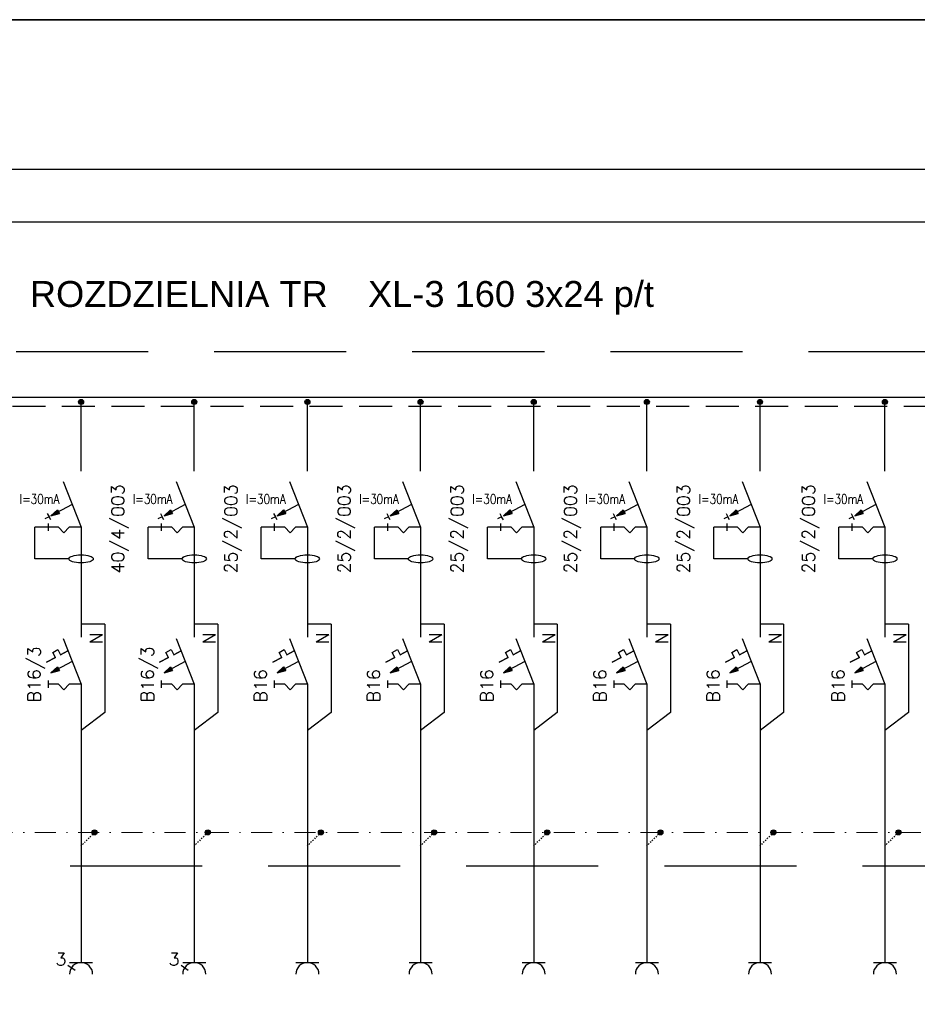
# Model space of a CAD drawing. Header units: metres. Extents: x 5550977 to 5551430, y 5960597 to 5960782.
# Tile 16 of 17: x 5551296 to 5551364, y 5960690 to 5960764. Entities that reach past the tile are written whole.
import ezdxf

# ---------------------------------------------------------------- set-up
doc = ezdxf.new("R2010")
doc.units = ezdxf.units.M
doc.header["$MEASUREMENT"] = 0
doc.linetypes.add('DASHED', pattern=[0.75, 0.5, -0.25])
doc.linetypes.add('JH_DOBRA_BUDYNEK_18_04_23$0$zagosp Zbójnicka NOWE$0$POL-01000-BG-1A(TYPE B)$0$DASHDOT2', pattern=[0.0128, 0.00635, -0.003175, 0.0001, -0.003175])
for name, color, linetype, lineweight in [('# elektryka', 102, 'CONTINUOUS', 30), ('$ IE_Instalacje_Elektryczne', 1, 'CONTINUOUS', 30), ('$ IE_Schematy', 7, 'CONTINUOUS', 0), ('podkład', 251, 'CONTINUOUS', 13)]:
    doc.layers.add(name, color=color, linetype=linetype, lineweight=lineweight)
doc.layers.add('$ IE Tabela', color=7, linetype='CONTINUOUS')
doc.layers.add('$ MP tabelki', color=7, linetype='CONTINUOUS')
doc.styles.add('02_DONPL_Floorplan-H_revised$0$Standard', font='arial.ttf')
doc.styles.add('ROMANS', font='romans', dxfattribs={"width": 0.8})

# ---------------------------------------------------------------- blocks, each defined once
blk = doc.blocks.new('a3eee')
at = {"layer": '$ IE Tabela', "color": 7, "lineweight": 30}
for p, q in [((23930.8, 4176.8), (19730.8, 4176.8)), ((23840.8, 4096.8), (19890.8, 4096.8))]:
    blk.add_line(p, q, dxfattribs=at)

msp = doc.modelspace()

# ---------------------------------------------------------------- hatches: boundary and pattern name
at = {"layer": '# elektryka', "linetype": 'Continuous', "ltscale": 3}
h = msp.add_hatch(color=252, dxfattribs=at)
edge = h.paths.add_edge_path()
edge.add_arc((5551300.576, 5960735.232), 0.19, 0, 360)
h = msp.add_hatch(color=252, dxfattribs=at)
edge = h.paths.add_edge_path()
edge.add_arc((5551309.144, 5960735.232), 0.19, 0, 360)
h = msp.add_hatch(color=252, dxfattribs=at)
edge = h.paths.add_edge_path()
edge.add_arc((5551317.713, 5960735.232), 0.19, 0, 360)
h = msp.add_hatch(color=252, dxfattribs=at)
edge = h.paths.add_edge_path()
edge.add_arc((5551326.281, 5960735.232), 0.19, 0, 360)
h = msp.add_hatch(color=252, dxfattribs=at)
edge = h.paths.add_edge_path()
edge.add_arc((5551334.849, 5960735.232), 0.19, 0, 360)
h = msp.add_hatch(color=252, dxfattribs=at)
edge = h.paths.add_edge_path()
edge.add_arc((5551343.417, 5960735.232), 0.19, 0, 360)
h = msp.add_hatch(color=252, dxfattribs=at)
edge = h.paths.add_edge_path()
edge.add_arc((5551351.986, 5960735.232), 0.19, 0, 360)
h = msp.add_hatch(color=252, dxfattribs=at)
edge = h.paths.add_edge_path()
edge.add_arc((5551361.446, 5960735.232), 0.19, 0, 360)
h = msp.add_hatch(color=252, dxfattribs=at)
h.paths.add_polyline_path([(5551298.856, 5960726.917), (5551298.778, 5960727.062), (5551298.286, 5960726.612)])
h.paths.add_polyline_path([(5551298.856, 5960726.917), (5551298.286, 5960726.612), (5551298.934, 5960726.771)])
h = msp.add_hatch(color=252, dxfattribs=at)
h.paths.add_polyline_path([(5551307.424, 5960726.917), (5551307.347, 5960727.062), (5551306.855, 5960726.612)])
h.paths.add_polyline_path([(5551307.424, 5960726.917), (5551306.855, 5960726.612), (5551307.502, 5960726.771)])
h = msp.add_hatch(color=252, dxfattribs=at)
h.paths.add_polyline_path([(5551315.993, 5960726.917), (5551315.915, 5960727.062), (5551315.423, 5960726.612)])
h.paths.add_polyline_path([(5551315.993, 5960726.917), (5551315.423, 5960726.612), (5551316.07, 5960726.771)])
h = msp.add_hatch(color=252, dxfattribs=at)
h.paths.add_polyline_path([(5551324.561, 5960726.917), (5551324.483, 5960727.062), (5551323.991, 5960726.612)])
h.paths.add_polyline_path([(5551324.561, 5960726.917), (5551323.991, 5960726.612), (5551324.639, 5960726.771)])
h = msp.add_hatch(color=252, dxfattribs=at)
h.paths.add_polyline_path([(5551333.129, 5960726.917), (5551333.051, 5960727.062), (5551332.559, 5960726.612)])
h.paths.add_polyline_path([(5551333.129, 5960726.917), (5551332.559, 5960726.612), (5551333.207, 5960726.771)])
h = msp.add_hatch(color=252, dxfattribs=at)
h.paths.add_polyline_path([(5551341.697, 5960726.917), (5551341.62, 5960727.062), (5551341.128, 5960726.612)])
h.paths.add_polyline_path([(5551341.697, 5960726.917), (5551341.128, 5960726.612), (5551341.775, 5960726.771)])
h = msp.add_hatch(color=252, dxfattribs=at)
h.paths.add_polyline_path([(5551350.266, 5960726.917), (5551350.188, 5960727.062), (5551349.696, 5960726.612)])
h.paths.add_polyline_path([(5551350.266, 5960726.917), (5551349.696, 5960726.612), (5551350.343, 5960726.771)])
h = msp.add_hatch(color=252, dxfattribs=at)
h.paths.add_polyline_path([(5551359.726, 5960726.917), (5551359.648, 5960727.062), (5551359.156, 5960726.612)])
h.paths.add_polyline_path([(5551359.726, 5960726.917), (5551359.156, 5960726.612), (5551359.804, 5960726.771)])
h = msp.add_hatch(color=252, dxfattribs=at)
h.paths.add_polyline_path([(5551298.856, 5960715.019), (5551298.778, 5960715.164), (5551298.286, 5960714.714)])
h.paths.add_polyline_path([(5551298.856, 5960715.019), (5551298.286, 5960714.714), (5551298.934, 5960714.874)])
h = msp.add_hatch(color=252, dxfattribs=at)
h.paths.add_polyline_path([(5551307.424, 5960715.019), (5551307.347, 5960715.164), (5551306.855, 5960714.714)])
h.paths.add_polyline_path([(5551307.424, 5960715.019), (5551306.855, 5960714.714), (5551307.502, 5960714.874)])
h = msp.add_hatch(color=252, dxfattribs=at)
h.paths.add_polyline_path([(5551315.993, 5960715.019), (5551315.915, 5960715.164), (5551315.423, 5960714.714)])
h.paths.add_polyline_path([(5551315.993, 5960715.019), (5551315.423, 5960714.714), (5551316.07, 5960714.874)])
h = msp.add_hatch(color=252, dxfattribs=at)
h.paths.add_polyline_path([(5551324.561, 5960715.019), (5551324.483, 5960715.164), (5551323.991, 5960714.714)])
h.paths.add_polyline_path([(5551324.561, 5960715.019), (5551323.991, 5960714.714), (5551324.639, 5960714.874)])
h = msp.add_hatch(color=252, dxfattribs=at)
h.paths.add_polyline_path([(5551333.129, 5960715.019), (5551333.051, 5960715.164), (5551332.559, 5960714.714)])
h.paths.add_polyline_path([(5551333.129, 5960715.019), (5551332.559, 5960714.714), (5551333.207, 5960714.874)])
h = msp.add_hatch(color=252, dxfattribs=at)
h.paths.add_polyline_path([(5551341.697, 5960715.019), (5551341.62, 5960715.164), (5551341.128, 5960714.714)])
h.paths.add_polyline_path([(5551341.697, 5960715.019), (5551341.128, 5960714.714), (5551341.775, 5960714.874)])
h = msp.add_hatch(color=252, dxfattribs=at)
h.paths.add_polyline_path([(5551350.266, 5960715.019), (5551350.188, 5960715.164), (5551349.696, 5960714.714)])
h.paths.add_polyline_path([(5551350.266, 5960715.019), (5551349.696, 5960714.714), (5551350.343, 5960714.874)])
h = msp.add_hatch(color=252, dxfattribs=at)
h.paths.add_polyline_path([(5551359.726, 5960715.019), (5551359.648, 5960715.164), (5551359.156, 5960714.714)])
h.paths.add_polyline_path([(5551359.726, 5960715.019), (5551359.156, 5960714.714), (5551359.804, 5960714.874)])
h = msp.add_hatch(color=252, dxfattribs=at)
edge = h.paths.add_edge_path()
edge.add_arc((5551301.599, 5960702.622), 0.19, 0, 360)
h = msp.add_hatch(color=252, dxfattribs=at)
edge = h.paths.add_edge_path()
edge.add_arc((5551310.167, 5960702.622), 0.19, 0, 360)
h = msp.add_hatch(color=252, dxfattribs=at)
edge = h.paths.add_edge_path()
edge.add_arc((5551318.735, 5960702.622), 0.19, 0, 360)
h = msp.add_hatch(color=252, dxfattribs=at)
edge = h.paths.add_edge_path()
edge.add_arc((5551327.304, 5960702.622), 0.19, 0, 360)
h = msp.add_hatch(color=252, dxfattribs=at)
edge = h.paths.add_edge_path()
edge.add_arc((5551335.872, 5960702.622), 0.19, 0, 360)
h = msp.add_hatch(color=252, dxfattribs=at)
edge = h.paths.add_edge_path()
edge.add_arc((5551344.44, 5960702.622), 0.19, 0, 360)
h = msp.add_hatch(color=252, dxfattribs=at)
edge = h.paths.add_edge_path()
edge.add_arc((5551353.008, 5960702.622), 0.19, 0, 360)
h = msp.add_hatch(color=252, dxfattribs=at)
edge = h.paths.add_edge_path()
edge.add_arc((5551362.469, 5960702.622), 0.19, 0, 360)

# ---------------------------------------------------------------- linework, layer by layer
at = {"layer": '# elektryka', "color": 252, "linetype": 'Continuous', "ltscale": 3}
for p, q in [((5551300.576, 5960730), (5551300.576, 5960735.232)), ((5551309.144, 5960730), (5551309.144, 5960735.232)), ((5551317.713, 5960730), (5551317.713, 5960735.232)), ((5551326.281, 5960730), (5551326.281, 5960735.232)), ((5551334.849, 5960730), (5551334.849, 5960735.232)), ((5551343.417, 5960730), (5551343.417, 5960735.232)), ((5551351.986, 5960730), (5551351.986, 5960735.232)), ((5551361.446, 5960730), (5551361.446, 5960735.232)), ((5551299.212, 5960729.201), (5551300.576, 5960725.743)), ((5551307.78, 5960729.201), (5551309.144, 5960725.743)), ((5551316.349, 5960729.201), (5551317.713, 5960725.743)), ((5551324.917, 5960729.201), (5551326.281, 5960725.743)), ((5551333.485, 5960729.201), (5551334.849, 5960725.743)), ((5551342.053, 5960729.201), (5551343.417, 5960725.743)), ((5551350.622, 5960729.201), (5551351.986, 5960725.743)), ((5551360.082, 5960729.201), (5551361.446, 5960725.743)), ((5551299.894, 5960727.472), (5551298.286, 5960726.612)), ((5551299.894, 5960727.472), (5551298.286, 5960726.612)), ((5551308.462, 5960727.472), (5551306.855, 5960726.612)), ((5551308.462, 5960727.472), (5551306.855, 5960726.612)), ((5551317.031, 5960727.472), (5551315.423, 5960726.612)), ((5551317.031, 5960727.472), (5551315.423, 5960726.612)), ((5551325.599, 5960727.472), (5551323.991, 5960726.612)), ((5551325.599, 5960727.472), (5551323.991, 5960726.612)), ((5551334.167, 5960727.472), (5551332.559, 5960726.612)), ((5551334.167, 5960727.472), (5551332.559, 5960726.612)), ((5551342.735, 5960727.472), (5551341.128, 5960726.612)), ((5551342.735, 5960727.472), (5551341.128, 5960726.612)), ((5551351.304, 5960727.472), (5551349.696, 5960726.612)), ((5551351.304, 5960727.472), (5551349.696, 5960726.612)), ((5551360.764, 5960727.472), (5551359.156, 5960726.612)), ((5551360.764, 5960727.472), (5551359.156, 5960726.612)), ((5551298.148, 5960726.538), (5551297.83, 5960726.368)), ((5551298.017, 5960726.782), (5551298.148, 5960726.538)), ((5551298.279, 5960726.293), (5551298.148, 5960726.538)), ((5551298.286, 5960726.612), (5551298.778, 5960727.062)), ((5551298.286, 5960726.612), (5551298.934, 5960726.771)), ((5551298.778, 5960727.062), (5551298.934, 5960726.771)), ((5551306.716, 5960726.538), (5551306.398, 5960726.368)), ((5551306.585, 5960726.782), (5551306.716, 5960726.538)), ((5551306.847, 5960726.293), (5551306.716, 5960726.538)), ((5551306.855, 5960726.612), (5551307.347, 5960727.062)), ((5551306.855, 5960726.612), (5551307.502, 5960726.771)), ((5551307.347, 5960727.062), (5551307.502, 5960726.771)), ((5551315.284, 5960726.538), (5551314.966, 5960726.368)), ((5551315.153, 5960726.782), (5551315.284, 5960726.538)), ((5551315.415, 5960726.293), (5551315.284, 5960726.538)), ((5551315.423, 5960726.612), (5551315.915, 5960727.062)), ((5551315.423, 5960726.612), (5551316.07, 5960726.771)), ((5551315.915, 5960727.062), (5551316.07, 5960726.771)), ((5551323.852, 5960726.538), (5551323.535, 5960726.368)), ((5551323.721, 5960726.782), (5551323.852, 5960726.538)), ((5551323.983, 5960726.293), (5551323.852, 5960726.538)), ((5551323.991, 5960726.612), (5551324.483, 5960727.062)), ((5551323.991, 5960726.612), (5551324.639, 5960726.771)), ((5551324.483, 5960727.062), (5551324.639, 5960726.771)), ((5551332.421, 5960726.538), (5551332.103, 5960726.368)), ((5551332.29, 5960726.782), (5551332.421, 5960726.538)), ((5551332.552, 5960726.293), (5551332.421, 5960726.538)), ((5551332.559, 5960726.612), (5551333.051, 5960727.062)), ((5551332.559, 5960726.612), (5551333.207, 5960726.771)), ((5551333.051, 5960727.062), (5551333.207, 5960726.771)), ((5551340.989, 5960726.538), (5551340.671, 5960726.368)), ((5551340.858, 5960726.782), (5551340.989, 5960726.538)), ((5551341.12, 5960726.293), (5551340.989, 5960726.538)), ((5551341.128, 5960726.612), (5551341.62, 5960727.062)), ((5551341.128, 5960726.612), (5551341.775, 5960726.771)), ((5551341.62, 5960727.062), (5551341.775, 5960726.771)), ((5551349.557, 5960726.538), (5551349.239, 5960726.368)), ((5551349.426, 5960726.782), (5551349.557, 5960726.538)), ((5551349.688, 5960726.293), (5551349.557, 5960726.538)), ((5551349.696, 5960726.612), (5551350.188, 5960727.062)), ((5551349.696, 5960726.612), (5551350.343, 5960726.771)), ((5551350.188, 5960727.062), (5551350.343, 5960726.771)), ((5551359.018, 5960726.538), (5551358.7, 5960726.368)), ((5551358.886, 5960726.782), (5551359.018, 5960726.538)), ((5551359.149, 5960726.293), (5551359.018, 5960726.538)), ((5551359.156, 5960726.612), (5551359.648, 5960727.062)), ((5551359.156, 5960726.612), (5551359.804, 5960726.771)), ((5551359.648, 5960727.062), (5551359.804, 5960726.771)), ((5551298.071, 5960726.024), (5551298.071, 5960725.462)), ((5551298.071, 5960726.024), (5551298.071, 5960725.462)), ((5551298.869, 5960725.743), (5551298.071, 5960725.743)), ((5551298.869, 5960725.743), (5551298.071, 5960725.743)), ((5551299.276, 5960725.317), (5551298.869, 5960725.743)), ((5551299.276, 5960725.317), (5551298.869, 5960725.743)), ((5551299.276, 5960725.317), (5551299.683, 5960725.743)), ((5551299.683, 5960725.743), (5551299.276, 5960725.317)), ((5551300.576, 5960725.743), (5551299.683, 5960725.743)), ((5551300.576, 5960725.743), (5551299.683, 5960725.743)), ((5551300.576, 5960725.743), (5551300.576, 5960717.409)), ((5551306.639, 5960726.024), (5551306.639, 5960725.462)), ((5551306.639, 5960726.024), (5551306.639, 5960725.462)), ((5551307.437, 5960725.743), (5551306.639, 5960725.743)), ((5551307.437, 5960725.743), (5551306.639, 5960725.743)), ((5551307.844, 5960725.317), (5551307.437, 5960725.743)), ((5551307.844, 5960725.317), (5551307.437, 5960725.743)), ((5551307.844, 5960725.317), (5551308.251, 5960725.743)), ((5551308.251, 5960725.743), (5551307.844, 5960725.317)), ((5551309.144, 5960725.743), (5551308.251, 5960725.743)), ((5551309.144, 5960725.743), (5551308.251, 5960725.743)), ((5551309.144, 5960725.743), (5551309.144, 5960717.409)), ((5551315.207, 5960726.024), (5551315.207, 5960725.462)), ((5551315.207, 5960726.024), (5551315.207, 5960725.462)), ((5551316.006, 5960725.743), (5551315.207, 5960725.743)), ((5551316.006, 5960725.743), (5551315.207, 5960725.743)), ((5551316.412, 5960725.317), (5551316.006, 5960725.743)), ((5551316.412, 5960725.317), (5551316.006, 5960725.743)), ((5551316.412, 5960725.317), (5551316.819, 5960725.743)), ((5551316.819, 5960725.743), (5551316.412, 5960725.317)), ((5551317.713, 5960725.743), (5551316.819, 5960725.743)), ((5551317.713, 5960725.743), (5551316.819, 5960725.743)), ((5551317.713, 5960725.743), (5551317.713, 5960717.409)), ((5551323.776, 5960726.024), (5551323.776, 5960725.462)), ((5551323.776, 5960726.024), (5551323.776, 5960725.462)), ((5551324.574, 5960725.743), (5551323.776, 5960725.743)), ((5551324.574, 5960725.743), (5551323.776, 5960725.743)), ((5551324.981, 5960725.317), (5551324.574, 5960725.743)), ((5551324.981, 5960725.317), (5551324.574, 5960725.743)), ((5551324.981, 5960725.317), (5551325.387, 5960725.743)), ((5551325.387, 5960725.743), (5551324.981, 5960725.317)), ((5551326.281, 5960725.743), (5551325.387, 5960725.743)), ((5551326.281, 5960725.743), (5551325.387, 5960725.743)), ((5551326.281, 5960725.743), (5551326.281, 5960717.409)), ((5551332.344, 5960726.024), (5551332.344, 5960725.462)), ((5551332.344, 5960726.024), (5551332.344, 5960725.462)), ((5551333.142, 5960725.743), (5551332.344, 5960725.743)), ((5551333.142, 5960725.743), (5551332.344, 5960725.743)), ((5551333.549, 5960725.317), (5551333.142, 5960725.743)), ((5551333.549, 5960725.317), (5551333.142, 5960725.743)), ((5551333.549, 5960725.317), (5551333.956, 5960725.743)), ((5551333.956, 5960725.743), (5551333.549, 5960725.317)), ((5551334.849, 5960725.743), (5551333.956, 5960725.743)), ((5551334.849, 5960725.743), (5551333.956, 5960725.743)), ((5551334.849, 5960725.743), (5551334.849, 5960717.409)), ((5551340.912, 5960726.024), (5551340.912, 5960725.462)), ((5551340.912, 5960726.024), (5551340.912, 5960725.462)), ((5551341.71, 5960725.743), (5551340.912, 5960725.743)), ((5551341.71, 5960725.743), (5551340.912, 5960725.743)), ((5551342.117, 5960725.317), (5551341.71, 5960725.743)), ((5551342.117, 5960725.317), (5551341.71, 5960725.743)), ((5551342.117, 5960725.317), (5551342.524, 5960725.743)), ((5551342.524, 5960725.743), (5551342.117, 5960725.317)), ((5551343.417, 5960725.743), (5551342.524, 5960725.743)), ((5551343.417, 5960725.743), (5551342.524, 5960725.743)), ((5551343.417, 5960725.743), (5551343.417, 5960717.409)), ((5551349.48, 5960726.024), (5551349.48, 5960725.462)), ((5551349.48, 5960726.024), (5551349.48, 5960725.462)), ((5551350.279, 5960725.743), (5551349.48, 5960725.743)), ((5551350.279, 5960725.743), (5551349.48, 5960725.743)), ((5551350.685, 5960725.317), (5551350.279, 5960725.743)), ((5551350.685, 5960725.317), (5551350.279, 5960725.743)), ((5551350.685, 5960725.317), (5551351.092, 5960725.743)), ((5551351.092, 5960725.743), (5551350.685, 5960725.317)), ((5551351.986, 5960725.743), (5551351.092, 5960725.743)), ((5551351.986, 5960725.743), (5551351.092, 5960725.743)), ((5551351.986, 5960725.743), (5551351.986, 5960717.409)), ((5551358.941, 5960726.024), (5551358.941, 5960725.462)), ((5551358.941, 5960726.024), (5551358.941, 5960725.462)), ((5551359.739, 5960725.743), (5551358.941, 5960725.743)), ((5551359.739, 5960725.743), (5551358.941, 5960725.743)), ((5551360.146, 5960725.317), (5551359.739, 5960725.743)), ((5551360.146, 5960725.317), (5551359.739, 5960725.743)), ((5551360.146, 5960725.317), (5551360.552, 5960725.743)), ((5551360.552, 5960725.743), (5551360.146, 5960725.317)), ((5551361.446, 5960725.743), (5551360.552, 5960725.743)), ((5551361.446, 5960725.743), (5551360.552, 5960725.743)), ((5551361.446, 5960725.743), (5551361.446, 5960717.409)), ((5551302.365, 5960718.39), (5551300.576, 5960718.39)), ((5551302.365, 5960718.39), (5551302.365, 5960711.713)), ((5551310.934, 5960718.39), (5551309.144, 5960718.39)), ((5551310.934, 5960718.39), (5551310.934, 5960711.713)), ((5551319.502, 5960718.39), (5551317.713, 5960718.39)), ((5551319.502, 5960718.39), (5551319.502, 5960711.713)), ((5551328.07, 5960718.39), (5551326.281, 5960718.39)), ((5551328.07, 5960718.39), (5551328.07, 5960711.713)), ((5551336.638, 5960718.39), (5551334.849, 5960718.39)), ((5551336.638, 5960718.39), (5551336.638, 5960711.713)), ((5551345.207, 5960718.39), (5551343.417, 5960718.39)), ((5551345.207, 5960718.39), (5551345.207, 5960711.713)), ((5551353.775, 5960718.39), (5551351.986, 5960718.39)), ((5551353.775, 5960718.39), (5551353.775, 5960711.713)), ((5551363.235, 5960718.39), (5551361.446, 5960718.39)), ((5551363.235, 5960718.39), (5551363.235, 5960711.713)), ((5551299.212, 5960717.303), (5551300.576, 5960713.845)), ((5551307.78, 5960717.303), (5551309.144, 5960713.845)), ((5551316.349, 5960717.303), (5551317.713, 5960713.845)), ((5551324.917, 5960717.303), (5551326.281, 5960713.845)), ((5551333.485, 5960717.303), (5551334.849, 5960713.845)), ((5551342.053, 5960717.303), (5551343.417, 5960713.845)), ((5551350.622, 5960717.303), (5551351.986, 5960713.845)), ((5551360.082, 5960717.303), (5551361.446, 5960713.845)), ((5551298.431, 5960716.262), (5551298.818, 5960716.469)), ((5551298.431, 5960716.262), (5551298.818, 5960716.469)), ((5551298.431, 5960716.262), (5551298.818, 5960716.469)), ((5551298.638, 5960715.875), (5551298.431, 5960716.262)), ((5551298.638, 5960715.875), (5551298.431, 5960716.262)), ((5551298.638, 5960715.875), (5551298.431, 5960716.262)), ((5551298.818, 5960716.469), (5551299.025, 5960716.082)), ((5551298.818, 5960716.469), (5551299.025, 5960716.082)), ((5551298.818, 5960716.469), (5551299.025, 5960716.082)), ((5551299.577, 5960716.377), (5551299.025, 5960716.082)), ((5551299.025, 5960716.082), (5551299.577, 5960716.377)), ((5551306.999, 5960716.262), (5551307.386, 5960716.469)), ((5551306.999, 5960716.262), (5551307.386, 5960716.469)), ((5551306.999, 5960716.262), (5551307.386, 5960716.469)), ((5551307.206, 5960715.875), (5551306.999, 5960716.262)), ((5551307.206, 5960715.875), (5551306.999, 5960716.262)), ((5551307.206, 5960715.875), (5551306.999, 5960716.262)), ((5551307.386, 5960716.469), (5551307.593, 5960716.082)), ((5551307.386, 5960716.469), (5551307.593, 5960716.082)), ((5551307.386, 5960716.469), (5551307.593, 5960716.082)), ((5551308.146, 5960716.377), (5551307.593, 5960716.082)), ((5551307.593, 5960716.082), (5551308.146, 5960716.377)), ((5551315.567, 5960716.262), (5551315.955, 5960716.469)), ((5551315.567, 5960716.262), (5551315.955, 5960716.469)), ((5551315.567, 5960716.262), (5551315.955, 5960716.469)), ((5551315.774, 5960715.875), (5551315.567, 5960716.262)), ((5551315.774, 5960715.875), (5551315.567, 5960716.262)), ((5551315.774, 5960715.875), (5551315.567, 5960716.262)), ((5551315.955, 5960716.469), (5551316.162, 5960716.082)), ((5551315.955, 5960716.469), (5551316.162, 5960716.082)), ((5551315.955, 5960716.469), (5551316.162, 5960716.082)), ((5551316.714, 5960716.377), (5551316.162, 5960716.082)), ((5551316.162, 5960716.082), (5551316.714, 5960716.377)), ((5551324.135, 5960716.262), (5551324.523, 5960716.469)), ((5551324.135, 5960716.262), (5551324.523, 5960716.469)), ((5551324.135, 5960716.262), (5551324.523, 5960716.469)), ((5551324.342, 5960715.875), (5551324.135, 5960716.262)), ((5551324.342, 5960715.875), (5551324.135, 5960716.262)), ((5551324.342, 5960715.875), (5551324.135, 5960716.262)), ((5551324.523, 5960716.469), (5551324.73, 5960716.082)), ((5551324.523, 5960716.469), (5551324.73, 5960716.082)), ((5551324.523, 5960716.469), (5551324.73, 5960716.082)), ((5551325.282, 5960716.377), (5551324.73, 5960716.082)), ((5551324.73, 5960716.082), (5551325.282, 5960716.377)), ((5551332.704, 5960716.262), (5551333.091, 5960716.469)), ((5551332.704, 5960716.262), (5551333.091, 5960716.469)), ((5551332.704, 5960716.262), (5551333.091, 5960716.469)), ((5551332.911, 5960715.875), (5551332.704, 5960716.262)), ((5551332.911, 5960715.875), (5551332.704, 5960716.262)), ((5551332.911, 5960715.875), (5551332.704, 5960716.262)), ((5551333.091, 5960716.469), (5551333.298, 5960716.082)), ((5551333.091, 5960716.469), (5551333.298, 5960716.082)), ((5551333.091, 5960716.469), (5551333.298, 5960716.082)), ((5551333.85, 5960716.377), (5551333.298, 5960716.082)), ((5551333.298, 5960716.082), (5551333.85, 5960716.377)), ((5551341.272, 5960716.262), (5551341.659, 5960716.469)), ((5551341.272, 5960716.262), (5551341.659, 5960716.469)), ((5551341.272, 5960716.262), (5551341.659, 5960716.469)), ((5551341.479, 5960715.875), (5551341.272, 5960716.262)), ((5551341.479, 5960715.875), (5551341.272, 5960716.262)), ((5551341.479, 5960715.875), (5551341.272, 5960716.262)), ((5551341.659, 5960716.469), (5551341.866, 5960716.082)), ((5551341.659, 5960716.469), (5551341.866, 5960716.082)), ((5551341.659, 5960716.469), (5551341.866, 5960716.082)), ((5551342.419, 5960716.377), (5551341.866, 5960716.082)), ((5551341.866, 5960716.082), (5551342.419, 5960716.377)), ((5551349.84, 5960716.262), (5551350.228, 5960716.469)), ((5551349.84, 5960716.262), (5551350.228, 5960716.469)), ((5551349.84, 5960716.262), (5551350.228, 5960716.469)), ((5551350.047, 5960715.875), (5551349.84, 5960716.262)), ((5551350.047, 5960715.875), (5551349.84, 5960716.262)), ((5551350.047, 5960715.875), (5551349.84, 5960716.262)), ((5551350.228, 5960716.469), (5551350.435, 5960716.082)), ((5551350.228, 5960716.469), (5551350.435, 5960716.082)), ((5551350.228, 5960716.469), (5551350.435, 5960716.082)), ((5551350.987, 5960716.377), (5551350.435, 5960716.082)), ((5551350.435, 5960716.082), (5551350.987, 5960716.377)), ((5551359.3, 5960716.262), (5551359.688, 5960716.469)), ((5551359.3, 5960716.262), (5551359.688, 5960716.469)), ((5551359.3, 5960716.262), (5551359.688, 5960716.469)), ((5551359.508, 5960715.875), (5551359.3, 5960716.262)), ((5551359.508, 5960715.875), (5551359.3, 5960716.262)), ((5551359.508, 5960715.875), (5551359.3, 5960716.262)), ((5551359.688, 5960716.469), (5551359.895, 5960716.082)), ((5551359.688, 5960716.469), (5551359.895, 5960716.082)), ((5551359.688, 5960716.469), (5551359.895, 5960716.082)), ((5551360.447, 5960716.377), (5551359.895, 5960716.082)), ((5551359.895, 5960716.082), (5551360.447, 5960716.377)), ((5551298.638, 5960715.875), (5551297.953, 5960715.508)), ((5551297.953, 5960715.508), (5551298.638, 5960715.875)), ((5551299.894, 5960715.574), (5551298.286, 5960714.714)), ((5551299.894, 5960715.574), (5551298.286, 5960714.714)), ((5551298.286, 5960714.714), (5551298.778, 5960715.164)), ((5551298.778, 5960715.164), (5551298.934, 5960714.874)), ((5551307.206, 5960715.875), (5551306.521, 5960715.508)), ((5551306.521, 5960715.508), (5551307.206, 5960715.875)), ((5551308.462, 5960715.574), (5551306.855, 5960714.714)), ((5551308.462, 5960715.574), (5551306.855, 5960714.714)), ((5551306.855, 5960714.714), (5551307.347, 5960715.164)), ((5551307.347, 5960715.164), (5551307.502, 5960714.874)), ((5551315.774, 5960715.875), (5551315.089, 5960715.508)), ((5551315.089, 5960715.508), (5551315.774, 5960715.875)), ((5551317.031, 5960715.574), (5551315.423, 5960714.714)), ((5551317.031, 5960715.574), (5551315.423, 5960714.714)), ((5551315.423, 5960714.714), (5551315.915, 5960715.164)), ((5551315.915, 5960715.164), (5551316.07, 5960714.874)), ((5551324.342, 5960715.875), (5551323.657, 5960715.508)), ((5551323.657, 5960715.508), (5551324.342, 5960715.875)), ((5551325.599, 5960715.574), (5551323.991, 5960714.714)), ((5551325.599, 5960715.574), (5551323.991, 5960714.714)), ((5551323.991, 5960714.714), (5551324.483, 5960715.164)), ((5551324.483, 5960715.164), (5551324.639, 5960714.874)), ((5551332.911, 5960715.875), (5551332.226, 5960715.508)), ((5551332.226, 5960715.508), (5551332.911, 5960715.875)), ((5551334.167, 5960715.574), (5551332.559, 5960714.714)), ((5551334.167, 5960715.574), (5551332.559, 5960714.714)), ((5551332.559, 5960714.714), (5551333.051, 5960715.164)), ((5551333.051, 5960715.164), (5551333.207, 5960714.874)), ((5551341.479, 5960715.875), (5551340.794, 5960715.508)), ((5551340.794, 5960715.508), (5551341.479, 5960715.875)), ((5551342.735, 5960715.574), (5551341.128, 5960714.714)), ((5551342.735, 5960715.574), (5551341.128, 5960714.714)), ((5551341.128, 5960714.714), (5551341.62, 5960715.164)), ((5551341.62, 5960715.164), (5551341.775, 5960714.874)), ((5551350.047, 5960715.875), (5551349.362, 5960715.508)), ((5551349.362, 5960715.508), (5551350.047, 5960715.875)), ((5551351.304, 5960715.574), (5551349.696, 5960714.714)), ((5551351.304, 5960715.574), (5551349.696, 5960714.714)), ((5551349.696, 5960714.714), (5551350.188, 5960715.164)), ((5551350.188, 5960715.164), (5551350.343, 5960714.874)), ((5551359.508, 5960715.875), (5551358.822, 5960715.508)), ((5551358.822, 5960715.508), (5551359.508, 5960715.875)), ((5551360.764, 5960715.574), (5551359.156, 5960714.714)), ((5551360.764, 5960715.574), (5551359.156, 5960714.714)), ((5551359.156, 5960714.714), (5551359.648, 5960715.164)), ((5551359.648, 5960715.164), (5551359.804, 5960714.874)), ((5551298.286, 5960714.714), (5551298.934, 5960714.874)), ((5551306.855, 5960714.714), (5551307.502, 5960714.874)), ((5551315.423, 5960714.714), (5551316.07, 5960714.874)), ((5551323.991, 5960714.714), (5551324.639, 5960714.874)), ((5551332.559, 5960714.714), (5551333.207, 5960714.874)), ((5551341.128, 5960714.714), (5551341.775, 5960714.874)), ((5551349.696, 5960714.714), (5551350.343, 5960714.874)), ((5551359.156, 5960714.714), (5551359.804, 5960714.874)), ((5551298.071, 5960714.126), (5551298.071, 5960713.564)), ((5551298.071, 5960714.126), (5551298.071, 5960713.564)), ((5551298.869, 5960713.845), (5551298.071, 5960713.845)), ((5551298.869, 5960713.845), (5551298.071, 5960713.845)), ((5551299.276, 5960713.42), (5551298.869, 5960713.845)), ((5551299.276, 5960713.42), (5551298.869, 5960713.845)), ((5551299.276, 5960713.42), (5551299.683, 5960713.845)), ((5551299.683, 5960713.845), (5551299.276, 5960713.42)), ((5551300.576, 5960713.845), (5551299.683, 5960713.845)), ((5551300.576, 5960713.845), (5551299.683, 5960713.845)), ((5551300.576, 5960713.845), (5551300.576, 5960705.609)), ((5551300.576, 5960713.845), (5551300.576, 5960692.822)), ((5551306.639, 5960714.126), (5551306.639, 5960713.564)), ((5551306.639, 5960714.126), (5551306.639, 5960713.564)), ((5551307.437, 5960713.845), (5551306.639, 5960713.845)), ((5551307.437, 5960713.845), (5551306.639, 5960713.845)), ((5551307.844, 5960713.42), (5551307.437, 5960713.845)), ((5551307.844, 5960713.42), (5551307.437, 5960713.845)), ((5551307.844, 5960713.42), (5551308.251, 5960713.845)), ((5551308.251, 5960713.845), (5551307.844, 5960713.42)), ((5551309.144, 5960713.845), (5551308.251, 5960713.845)), ((5551309.144, 5960713.845), (5551308.251, 5960713.845)), ((5551309.144, 5960713.845), (5551309.144, 5960705.609)), ((5551309.144, 5960713.845), (5551309.144, 5960692.822)), ((5551315.207, 5960714.126), (5551315.207, 5960713.564)), ((5551315.207, 5960714.126), (5551315.207, 5960713.564)), ((5551316.006, 5960713.845), (5551315.207, 5960713.845)), ((5551316.006, 5960713.845), (5551315.207, 5960713.845)), ((5551316.412, 5960713.42), (5551316.006, 5960713.845)), ((5551316.412, 5960713.42), (5551316.006, 5960713.845)), ((5551316.412, 5960713.42), (5551316.819, 5960713.845)), ((5551316.819, 5960713.845), (5551316.412, 5960713.42)), ((5551317.713, 5960713.845), (5551316.819, 5960713.845)), ((5551317.713, 5960713.845), (5551316.819, 5960713.845)), ((5551317.713, 5960713.845), (5551317.713, 5960705.609)), ((5551317.713, 5960713.845), (5551317.713, 5960692.822)), ((5551323.776, 5960714.126), (5551323.776, 5960713.564)), ((5551323.776, 5960714.126), (5551323.776, 5960713.564)), ((5551324.574, 5960713.845), (5551323.776, 5960713.845)), ((5551324.574, 5960713.845), (5551323.776, 5960713.845)), ((5551324.981, 5960713.42), (5551324.574, 5960713.845)), ((5551324.981, 5960713.42), (5551324.574, 5960713.845)), ((5551324.981, 5960713.42), (5551325.387, 5960713.845)), ((5551325.387, 5960713.845), (5551324.981, 5960713.42)), ((5551326.281, 5960713.845), (5551325.387, 5960713.845)), ((5551326.281, 5960713.845), (5551325.387, 5960713.845)), ((5551326.281, 5960713.845), (5551326.281, 5960705.609)), ((5551326.281, 5960713.845), (5551326.281, 5960692.822)), ((5551332.344, 5960714.126), (5551332.344, 5960713.564)), ((5551332.344, 5960714.126), (5551332.344, 5960713.564)), ((5551333.142, 5960713.845), (5551332.344, 5960713.845)), ((5551333.142, 5960713.845), (5551332.344, 5960713.845)), ((5551333.549, 5960713.42), (5551333.142, 5960713.845)), ((5551333.549, 5960713.42), (5551333.142, 5960713.845)), ((5551333.549, 5960713.42), (5551333.956, 5960713.845)), ((5551333.956, 5960713.845), (5551333.549, 5960713.42)), ((5551334.849, 5960713.845), (5551333.956, 5960713.845)), ((5551334.849, 5960713.845), (5551333.956, 5960713.845)), ((5551334.849, 5960713.845), (5551334.849, 5960705.609)), ((5551334.849, 5960713.845), (5551334.849, 5960692.822)), ((5551340.912, 5960714.126), (5551340.912, 5960713.564)), ((5551340.912, 5960714.126), (5551340.912, 5960713.564)), ((5551341.71, 5960713.845), (5551340.912, 5960713.845)), ((5551341.71, 5960713.845), (5551340.912, 5960713.845)), ((5551342.117, 5960713.42), (5551341.71, 5960713.845)), ((5551342.117, 5960713.42), (5551341.71, 5960713.845)), ((5551342.117, 5960713.42), (5551342.524, 5960713.845)), ((5551342.524, 5960713.845), (5551342.117, 5960713.42)), ((5551343.417, 5960713.845), (5551342.524, 5960713.845)), ((5551343.417, 5960713.845), (5551342.524, 5960713.845)), ((5551343.417, 5960713.845), (5551343.417, 5960705.609)), ((5551343.417, 5960713.845), (5551343.417, 5960692.822)), ((5551349.48, 5960714.126), (5551349.48, 5960713.564)), ((5551349.48, 5960714.126), (5551349.48, 5960713.564)), ((5551350.279, 5960713.845), (5551349.48, 5960713.845)), ((5551350.279, 5960713.845), (5551349.48, 5960713.845)), ((5551350.685, 5960713.42), (5551350.279, 5960713.845)), ((5551350.685, 5960713.42), (5551350.279, 5960713.845)), ((5551350.685, 5960713.42), (5551351.092, 5960713.845)), ((5551351.092, 5960713.845), (5551350.685, 5960713.42)), ((5551351.986, 5960713.845), (5551351.092, 5960713.845)), ((5551351.986, 5960713.845), (5551351.092, 5960713.845)), ((5551351.986, 5960713.845), (5551351.986, 5960705.609)), ((5551351.986, 5960713.845), (5551351.986, 5960692.822)), ((5551358.941, 5960714.126), (5551358.941, 5960713.564)), ((5551358.941, 5960714.126), (5551358.941, 5960713.564)), ((5551359.739, 5960713.845), (5551358.941, 5960713.845)), ((5551359.739, 5960713.845), (5551358.941, 5960713.845)), ((5551360.146, 5960713.42), (5551359.739, 5960713.845)), ((5551360.146, 5960713.42), (5551359.739, 5960713.845)), ((5551360.146, 5960713.42), (5551360.552, 5960713.845)), ((5551360.552, 5960713.845), (5551360.146, 5960713.42)), ((5551361.446, 5960713.845), (5551360.552, 5960713.845)), ((5551361.446, 5960713.845), (5551360.552, 5960713.845)), ((5551361.446, 5960713.845), (5551361.446, 5960705.609)), ((5551361.446, 5960713.845), (5551361.446, 5960692.822)), ((5551302.365, 5960711.713), (5551300.576, 5960710.341)), ((5551310.934, 5960711.713), (5551309.144, 5960710.341)), ((5551319.502, 5960711.713), (5551317.713, 5960710.341)), ((5551328.07, 5960711.713), (5551326.281, 5960710.341)), ((5551336.638, 5960711.713), (5551334.849, 5960710.341)), ((5551345.207, 5960711.713), (5551343.417, 5960710.341)), ((5551353.775, 5960711.713), (5551351.986, 5960710.341)), ((5551363.235, 5960711.713), (5551361.446, 5960710.341))]:
    msp.add_line(p, q, dxfattribs=at)
at = {"layer": '# elektryka', "color": 252, "linetype": 'Continuous'}
for p, q in [((5551297.08, 5960723.342), (5551297.08, 5960725.755)), ((5551298.071, 5960725.755), (5551297.08, 5960725.755)), ((5551305.649, 5960723.342), (5551305.649, 5960725.755)), ((5551306.639, 5960725.755), (5551305.649, 5960725.755)), ((5551314.217, 5960723.342), (5551314.217, 5960725.755)), ((5551315.207, 5960725.755), (5551314.217, 5960725.755)), ((5551322.785, 5960723.342), (5551322.785, 5960725.755)), ((5551323.776, 5960725.755), (5551322.785, 5960725.755)), ((5551331.353, 5960723.342), (5551331.353, 5960725.755)), ((5551332.344, 5960725.755), (5551331.353, 5960725.755)), ((5551339.922, 5960723.342), (5551339.922, 5960725.755)), ((5551340.912, 5960725.755), (5551339.922, 5960725.755)), ((5551348.49, 5960723.342), (5551348.49, 5960725.755)), ((5551349.48, 5960725.755), (5551348.49, 5960725.755)), ((5551357.95, 5960723.342), (5551357.95, 5960725.755)), ((5551358.941, 5960725.755), (5551357.95, 5960725.755)), ((5551299.656, 5960723.342), (5551297.08, 5960723.342)), ((5551308.224, 5960723.342), (5551305.649, 5960723.342)), ((5551316.792, 5960723.342), (5551314.217, 5960723.342)), ((5551325.36, 5960723.342), (5551322.785, 5960723.342)), ((5551333.929, 5960723.342), (5551331.353, 5960723.342)), ((5551342.497, 5960723.342), (5551339.922, 5960723.342)), ((5551351.065, 5960723.342), (5551348.49, 5960723.342)), ((5551360.525, 5960723.342), (5551357.95, 5960723.342))]:
    msp.add_line(p, q, dxfattribs=at)
at = {"layer": '# elektryka', "color": 7, "linetype": 'JH_DOBRA_BUDYNEK_18_04_23$0$zagosp Zbójnicka NOWE$0$POL-01000-BG-1A(TYPE B)$0$DASHDOT2', "lineweight": 0, "ltscale": 250}
msp.add_line((5551241.402, 5960702.622), (5551410.485, 5960702.622), dxfattribs=at)
at = {"layer": '# elektryka', "color": 252, "linetype": 'DASHED', "ltscale": 0.05}
for p, q in [((5551301.599, 5960702.622), (5551300.557, 5960701.581)), ((5551310.167, 5960702.622), (5551309.126, 5960701.581)), ((5551318.735, 5960702.622), (5551317.694, 5960701.581)), ((5551327.304, 5960702.622), (5551326.262, 5960701.581)), ((5551335.872, 5960702.622), (5551334.83, 5960701.581)), ((5551344.44, 5960702.622), (5551343.399, 5960701.581)), ((5551353.008, 5960702.622), (5551351.967, 5960701.581)), ((5551362.469, 5960702.622), (5551361.427, 5960701.581))]:
    msp.add_line(p, q, dxfattribs=at)
at = {"layer": '# elektryka', "color": 252}
for p, q in [((5551299.582, 5960692.559), (5551300.122, 5960692.182)), ((5551299.704, 5960692.757), (5551301.449, 5960692.757)), ((5551308.15, 5960692.559), (5551308.691, 5960692.182)), ((5551308.272, 5960692.757), (5551310.017, 5960692.757)), ((5551316.84, 5960692.757), (5551318.585, 5960692.757)), ((5551325.409, 5960692.757), (5551327.153, 5960692.757)), ((5551333.977, 5960692.757), (5551335.722, 5960692.757)), ((5551342.545, 5960692.757), (5551344.29, 5960692.757)), ((5551351.113, 5960692.757), (5551352.858, 5960692.757)), ((5551360.574, 5960692.757), (5551362.318, 5960692.757))]:
    msp.add_line(p, q, dxfattribs=at)
at = {"layer": '# elektryka', "color": 252, "linetype": 'Continuous', "ltscale": 3}
for centre in [(5551300.576, 5960735.232), (5551309.144, 5960735.232), (5551317.713, 5960735.232), (5551326.281, 5960735.232), (5551334.849, 5960735.232), (5551343.417, 5960735.232), (5551351.986, 5960735.232), (5551361.446, 5960735.232), (5551301.599, 5960702.622), (5551310.167, 5960702.622), (5551318.735, 5960702.622), (5551327.304, 5960702.622), (5551335.872, 5960702.622), (5551344.44, 5960702.622), (5551353.008, 5960702.622), (5551362.469, 5960702.622)]:
    msp.add_circle(centre, 0.19, dxfattribs=at)
at = {"layer": '# elektryka', "color": 252}
for centre in [(5551300.576, 5960691.884), (5551309.144, 5960691.884), (5551317.713, 5960691.884), (5551326.281, 5960691.884), (5551334.849, 5960691.884), (5551343.417, 5960691.884), (5551351.986, 5960691.884), (5551361.446, 5960691.884)]:
    msp.add_arc(centre, 0.872, 0, 180, dxfattribs=at)
at = {"layer": '# elektryka', "color": 252, "linetype": 'Continuous'}
for centre in [(5551300.577, 5960723.342), (5551309.145, 5960723.342), (5551317.713, 5960723.342), (5551326.281, 5960723.342), (5551334.85, 5960723.342), (5551343.418, 5960723.342), (5551351.986, 5960723.342), (5551361.447, 5960723.342)]:
    msp.add_ellipse(centre, major_axis=(-0.921, 0), ratio=0.333333, dxfattribs=at)
at = {"layer": '$ IE_Instalacje_Elektryczne', "color": 1, "lineweight": 35}
msp.add_lwpolyline([(5550976.587, 5960764.192), (5551430.049, 5960764.192), (5551430.049, 5960596.763), (5550976.587, 5960596.763)], close=True, dxfattribs=at)
at = {"layer": '$ IE_Schematy', "color": 3, "linetype": 'DASHED', "lineweight": 30, "ltscale": 20}
for p, q in [((5551235.655, 5960739.065), (5551414.742, 5960739.065)), ((5551414.742, 5960700.056), (5551235.655, 5960700.056))]:
    msp.add_line(p, q, dxfattribs=at)
at = {"layer": '$ IE_Schematy', "color": 1, "linetype": 'Continuous', "lineweight": 30}
msp.add_line((5551410.485, 5960735.566), (5551239.125, 5960735.566), dxfattribs=at)
at = {"layer": '$ IE_Schematy', "color": 7, "linetype": 'DASHED', "lineweight": 30, "ltscale": 5}
msp.add_line((5551239.125, 5960734.911), (5551410.485, 5960734.911), dxfattribs=at)
at = {"layer": 'podkład'}
msp.add_line((5551239.125, 5960735.566), (5551410.485, 5960735.566), dxfattribs=at)

# ---------------------------------------------------------------- block references
at = {"layer": '$ MP tabelki', "xscale": 0.05000000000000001, "yscale": 0.05000000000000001, "zscale": 0.05000000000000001}
msp.add_blockref('a3eee', (5550227.994, 5960544.001), dxfattribs=at)

# ---------------------------------------------------------------- texts
at = {"layer": '# elektryka', "color": 252, "linetype": 'Continuous', "ltscale": 3, "style": 'ROMANS', "width": 0.8}
for p in [(5551295.918, 5960727.515), (5551295.918, 5960727.515), (5551304.486, 5960727.515), (5551304.486, 5960727.515), (5551313.055, 5960727.515), (5551313.055, 5960727.515), (5551321.623, 5960727.515), (5551321.623, 5960727.515), (5551330.191, 5960727.515), (5551330.191, 5960727.515), (5551338.759, 5960727.515), (5551338.759, 5960727.515), (5551347.328, 5960727.515), (5551347.328, 5960727.515), (5551356.788, 5960727.515), (5551356.788, 5960727.515)]:
    msp.add_text('I=30mA', height=0.72, dxfattribs=at).set_placement(p)
at = {"layer": '# elektryka', "color": 252, "linetype": 'Continuous', "ltscale": 3, "style": 'ROMANS'}
for s, p in [('40/4/003', (5551303.835, 5960722.242)), ('25/2/003', (5551312.403, 5960722.242)), ('25/2/003', (5551320.972, 5960722.242)), ('25/2/003', (5551329.54, 5960722.242)), ('25/2/003', (5551338.108, 5960722.242)), ('25/2/003', (5551346.676, 5960722.242)), ('25/2/003', (5551346.676, 5960722.242)), ('25/2/003', (5551356.137, 5960722.242)), ('25/2/003', (5551356.137, 5960722.242)), ('N', (5551302.195, 5960716.883)), ('N', (5551310.764, 5960716.883)), ('N', (5551319.332, 5960716.883)), ('N', (5551327.9, 5960716.883)), ('N', (5551336.468, 5960716.883)), ('N', (5551345.037, 5960716.883)), ('N', (5551353.605, 5960716.883)), ('N', (5551363.065, 5960716.883)), ('B16/3', (5551297.503, 5960712.476)), ('B16/3', (5551306.072, 5960712.476)), ('B16', (5551314.64, 5960712.471)), ('B16', (5551323.208, 5960712.471)), ('B16', (5551331.776, 5960712.471)), ('B16', (5551340.345, 5960712.471)), ('B16', (5551348.913, 5960712.471)), ('B16', (5551358.373, 5960712.471))]:
    msp.add_text(s, height=0.96, rotation=90, dxfattribs=at).set_placement(p)
for p in [(5551298.637, 5960692.533), (5551307.206, 5960692.533)]:
    msp.add_text('3', height=0.96, dxfattribs=at).set_placement(p)
at = {"layer": '$ IE_Schematy', "color": 7, "linetype": 'Continuous', "style": '02_DONPL_Floorplan-H_revised$0$Standard'}
msp.add_text('ROZDZIELNIA TR    XL-3 160 3x24 p/t', height=1.96381, dxfattribs=at).set_placement((5551296.698, 5960742.43))

doc.saveas('drawing.dxf')
